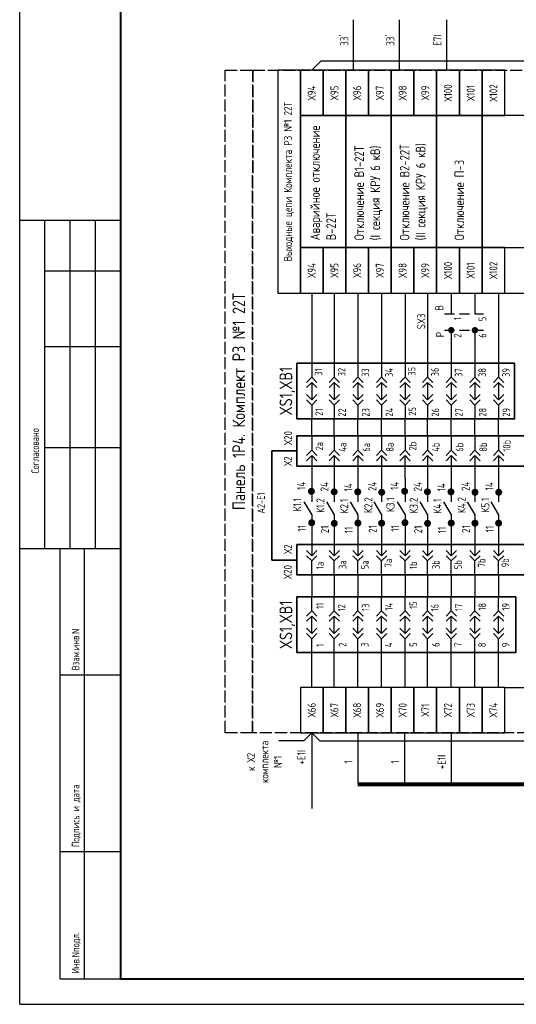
# Model space of a CAD drawing. Header units: millimetres. Extents: x 616 to 6446, y 2590 to 5711.
# Tile 8 of 50: x 2354 to 2453, y 3305 to 3500. Entities that reach past the tile are written whole.
import ezdxf
from ezdxf.enums import TextEntityAlignment as Align

# ---------------------------------------------------------------- set-up
doc = ezdxf.new("R2010")
doc.units = ezdxf.units.MM
doc.linetypes.add('ACAD_ISO02W100', pattern=[15, 12, -3])
doc.linetypes.add('JIS_02_2.0', pattern=[3, 2, -1])
doc.styles.add('SIMPLEX', font='GOST.ttf', dxfattribs={"height": 5})

msp = doc.modelspace()

# ---------------------------------------------------------------- hatches: boundary and pattern name
for points in [[(2412.27, 3407.62, 1), (2412.27, 3406.23, 1)], [(2416.78, 3407.52, 1), (2416.78, 3406.13, 1)], [(2421.45, 3407.52, 1), (2421.45, 3406.12, 1)], [(2426.21, 3407.43, 1), (2426.21, 3406.04, 1)], [(2430.75, 3407.62, 1), (2430.75, 3406.23, 1)], [(2435.26, 3407.52, 1), (2435.26, 3406.13, 1)], [(2439.93, 3407.52, 1), (2439.93, 3406.12, 1)], [(2444.69, 3407.43, 1), (2444.69, 3406.04, 1)], [(2449.39, 3407.43, 1), (2449.39, 3406.04, 1)], [(2412.33, 3401.41, 1), (2412.33, 3400.01, 1)], [(2416.81, 3401.28, 1), (2416.81, 3399.89, 1)], [(2421.49, 3401.34, 1), (2421.49, 3399.94, 1)], [(2426.19, 3401.32, 1), (2426.19, 3399.92, 1)], [(2430.81, 3401.41, 1), (2430.81, 3400.01, 1)], [(2435.29, 3401.28, 1), (2435.29, 3399.89, 1)], [(2439.98, 3401.34, 1), (2439.98, 3399.94, 1)], [(2444.68, 3401.32, 1), (2444.68, 3399.92, 1)], [(2449.37, 3401.32, 1), (2449.37, 3399.92, 1)]]:
    msp.add_hatch(color=256).paths.add_polyline_path(points)

# ---------------------------------------------------------------- linework, layer by layer
for p, q in [((2354.47, 3305.35), (2354.47, 3602.4)), ((2354.47, 3305.35), (2354.47, 3602.4)), ((2412.34, 3490.31), (2414.22, 3492.19)), ((2414.22, 3492.19), (2516.28, 3492.19)), ((2374.47, 3460.58), (2354.47, 3460.58)), ((2359.47, 3395.58), (2359.47, 3460.58)), ((2364.47, 3395.58), (2364.47, 3460.58)), ((2369.47, 3395.58), (2369.47, 3460.58)), ((2359.47, 3450.58), (2374.47, 3450.58)), ((2412.34, 3446.19), (2412.34, 3431.24)), ((2416.81, 3446.19), (2416.81, 3431.24)), ((2421.5, 3446.19), (2421.5, 3431.24)), ((2426.19, 3446.19), (2426.19, 3431.24)), ((2430.83, 3446.19), (2430.83, 3431.24)), ((2435.29, 3446.19), (2435.29, 3431.24)), ((2439.99, 3446.19), (2439.99, 3442.1)), ((2444.67, 3446.19), (2444.67, 3442.1)), ((2449.36, 3446.19), (2449.36, 3431.24)), ((2450.59, 3446.18), (2458.25, 3446.18)), ((2439.99, 3438.82), (2439.99, 3431.24)), ((2444.67, 3438.82), (2444.67, 3431.24)), ((2359.47, 3435.58), (2374.47, 3435.58)), ((2412.34, 3432.27), (2412.34, 3429.51)), ((2416.81, 3432.27), (2416.81, 3429.51)), ((2421.5, 3432.27), (2421.5, 3429.51)), ((2426.19, 3432.27), (2426.19, 3429.51)), ((2430.83, 3432.27), (2430.83, 3429.52)), ((2435.29, 3432.27), (2435.29, 3429.52)), ((2439.99, 3432.27), (2439.99, 3429.52)), ((2444.67, 3432.27), (2444.67, 3429.52)), ((2449.36, 3432.27), (2449.36, 3429.51)), ((2412.34, 3428.48), (2412.34, 3425.04)), ((2416.81, 3428.48), (2416.81, 3425.04)), ((2421.5, 3428.48), (2421.5, 3425.04)), ((2426.19, 3428.48), (2426.19, 3425.04)), ((2430.83, 3428.48), (2430.83, 3425.04)), ((2435.29, 3428.48), (2435.29, 3425.04)), ((2439.99, 3428.48), (2439.99, 3425.04)), ((2444.67, 3428.48), (2444.67, 3425.04)), ((2449.36, 3428.48), (2449.36, 3425.04)), ((2412.34, 3424.01), (2412.34, 3421.25)), ((2416.81, 3424.01), (2416.81, 3421.25)), ((2421.5, 3424.01), (2421.5, 3421.25)), ((2426.19, 3424.01), (2426.19, 3421.25)), ((2430.83, 3424.01), (2430.83, 3421.25)), ((2435.29, 3424.01), (2435.29, 3421.25)), ((2439.99, 3424.01), (2439.99, 3421.25)), ((2444.67, 3424.01), (2444.67, 3421.25)), ((2449.36, 3424.01), (2449.36, 3421.25)), ((2412.34, 3417.81), (2412.34, 3421.25)), ((2416.81, 3417.81), (2416.81, 3421.25)), ((2421.5, 3417.81), (2421.5, 3421.25)), ((2426.19, 3417.81), (2426.19, 3421.25)), ((2430.83, 3417.81), (2430.83, 3421.25)), ((2435.29, 3417.81), (2435.29, 3421.25)), ((2439.99, 3417.81), (2439.99, 3421.25)), ((2444.67, 3417.81), (2444.67, 3421.25)), ((2449.36, 3417.81), (2449.36, 3421.25)), ((2412.34, 3417.81), (2412.34, 3415.06)), ((2416.81, 3417.81), (2416.81, 3415.06)), ((2421.5, 3417.81), (2421.5, 3415.06)), ((2426.19, 3417.81), (2426.19, 3415.06)), ((2430.83, 3417.81), (2430.83, 3415.06)), ((2435.29, 3417.81), (2435.29, 3415.06)), ((2439.99, 3417.81), (2439.99, 3415.06)), ((2444.67, 3417.81), (2444.67, 3415.06)), ((2449.36, 3417.81), (2449.36, 3415.06)), ((2359.47, 3415.58), (2374.47, 3415.58)), ((2412.34, 3414.02), (2412.34, 3404.82)), ((2416.81, 3414.02), (2416.81, 3404.82)), ((2421.5, 3414.02), (2421.5, 3404.82)), ((2426.17, 3414.01), (2426.19, 3404.82)), ((2430.82, 3414.02), (2430.83, 3404.82)), ((2435.29, 3414.02), (2435.29, 3404.82)), ((2439.99, 3414.02), (2439.99, 3404.82)), ((2444.65, 3414.01), (2444.67, 3404.82)), ((2449.35, 3414.01), (2449.36, 3404.82)), ((2410.79, 3404.82), (2412.34, 3402.24)), ((2415.26, 3404.82), (2416.81, 3402.24)), ((2419.95, 3404.82), (2421.5, 3402.24)), ((2424.64, 3404.82), (2426.19, 3402.24)), ((2429.28, 3404.82), (2430.83, 3402.24)), ((2433.74, 3404.82), (2435.29, 3402.24)), ((2438.44, 3404.82), (2439.99, 3402.24)), ((2443.12, 3404.82), (2444.67, 3402.24)), ((2447.81, 3404.82), (2449.36, 3402.24)), ((2412.34, 3402.24), (2412.34, 3394.16)), ((2416.81, 3402.24), (2416.81, 3394.16)), ((2421.5, 3402.24), (2421.5, 3394.16)), ((2426.19, 3402.24), (2426.19, 3394.16)), ((2430.83, 3402.24), (2430.83, 3394.16)), ((2435.29, 3402.24), (2435.29, 3394.16)), ((2439.99, 3402.24), (2439.99, 3394.16)), ((2444.67, 3402.24), (2444.67, 3394.16)), ((2449.36, 3402.24), (2449.36, 3394.16)), ((2354.47, 3395.58), (2374.47, 3395.58)), ((2362.47, 3310.4), (2362.47, 3395.58)), ((2367.34, 3310.4), (2367.34, 3395.58)), ((2412.34, 3390.37), (2412.34, 3393.13)), ((2416.81, 3390.37), (2416.81, 3393.13)), ((2421.5, 3390.37), (2421.5, 3393.13)), ((2426.19, 3390.37), (2426.19, 3393.13)), ((2430.83, 3390.37), (2430.83, 3393.13)), ((2435.29, 3390.37), (2435.29, 3393.13)), ((2439.99, 3390.37), (2439.99, 3393.13)), ((2444.67, 3390.37), (2444.67, 3393.13)), ((2449.36, 3390.37), (2449.36, 3393.13)), ((2412.34, 3390.37), (2412.34, 3386)), ((2416.81, 3390.37), (2416.81, 3386)), ((2421.5, 3390.37), (2421.5, 3386)), ((2426.19, 3390.37), (2426.19, 3386)), ((2430.83, 3390.37), (2430.83, 3386)), ((2435.29, 3390.37), (2435.29, 3386)), ((2439.99, 3390.37), (2439.99, 3386)), ((2444.67, 3390.37), (2444.67, 3386)), ((2449.36, 3390.37), (2449.36, 3386)), ((2412.34, 3383.25), (2412.34, 3386)), ((2416.81, 3383.25), (2416.81, 3386)), ((2421.5, 3383.25), (2421.5, 3386)), ((2426.19, 3383.25), (2426.19, 3386)), ((2430.83, 3383.25), (2430.83, 3386)), ((2435.29, 3383.25), (2435.29, 3386)), ((2439.99, 3383.25), (2439.99, 3386)), ((2444.67, 3383.25), (2444.67, 3386)), ((2449.36, 3383.25), (2449.36, 3386)), ((2412.34, 3378.77), (2412.34, 3382.21)), ((2416.81, 3378.77), (2416.81, 3382.21)), ((2421.5, 3378.77), (2421.5, 3382.21)), ((2426.19, 3378.77), (2426.19, 3382.21)), ((2430.83, 3378.77), (2430.83, 3382.21)), ((2435.29, 3378.77), (2435.29, 3382.21)), ((2439.99, 3378.77), (2439.99, 3382.21)), ((2444.67, 3378.77), (2444.67, 3382.21)), ((2449.36, 3378.77), (2449.36, 3382.21)), ((2412.34, 3374.98), (2412.34, 3377.74)), ((2416.81, 3374.98), (2416.81, 3377.74)), ((2421.5, 3374.98), (2421.5, 3377.74)), ((2426.19, 3374.98), (2426.19, 3377.74)), ((2430.83, 3374.98), (2430.83, 3377.74)), ((2435.29, 3374.98), (2435.29, 3377.74)), ((2439.99, 3374.98), (2439.99, 3377.74)), ((2444.67, 3374.98), (2444.67, 3377.74)), ((2449.36, 3374.98), (2449.36, 3377.74)), ((2412.34, 3368.11), (2412.34, 3374.98)), ((2416.81, 3368.11), (2416.81, 3374.98)), ((2421.5, 3368.11), (2421.5, 3374.98)), ((2426.19, 3368.11), (2426.19, 3374.98)), ((2430.83, 3368.11), (2430.83, 3374.98)), ((2435.29, 3368.11), (2435.29, 3374.98)), ((2439.99, 3368.11), (2439.99, 3374.98)), ((2444.67, 3368.11), (2444.67, 3374.98)), ((2449.36, 3368.11), (2449.36, 3374.98)), ((2362.47, 3370.58), (2374.47, 3370.58)), ((2450.59, 3368.11), (2458.25, 3368.11)), ((2410.76, 3357.53), (2405.83, 3357.53)), ((2412.34, 3359.11), (2410.76, 3357.53)), ((2412.34, 3359.11), (2412.34, 3344.11)), ((2412.34, 3359.11), (2413.93, 3357.53)), ((2413.93, 3357.53), (2507.24, 3357.53)), ((2362.47, 3335.58), (2374.47, 3335.58)), ((2362.47, 3310.4), (2374.47, 3310.4)), ((2354.47, 3305.35), (2774.48, 3305.35))]:
    msp.add_line(p, q)
at = {"linetype": 'Continuous', "lineweight": 40}
msp.add_line((2374.47, 3597.4), (2374.47, 3310.4), dxfattribs=at)
at = {"color": 3}
for p, q in [((2420.64, 3490.31), (2420.64, 3500.31)), ((2429.75, 3490.31), (2429.75, 3500.31)), ((2439.09, 3490.31), (2439.09, 3500.31)), ((2421.5, 3359.11), (2421.5, 3349.11)), ((2430.73, 3359.11), (2430.73, 3349.11)), ((2439.99, 3359.11), (2439.99, 3349.11))]:
    msp.add_line(p, q, dxfattribs=at)
at = {"linetype": 'Continuous'}
for p, q in [((2374.47, 3451.41), (2374.47, 3431.41)), ((2374.47, 3411.41), (2374.47, 3391.41))]:
    msp.add_line(p, q, dxfattribs=at)
at = {"linetype": 'JIS_02_2.0'}
for p, q in [((2438.63, 3442.1), (2446.37, 3442.1)), ((2438.63, 3438.82), (2446.37, 3438.82))]:
    msp.add_line(p, q, dxfattribs=at)
at = {"lineweight": 35}
for p, q in [((2404.41, 3393.31), (2404.41, 3414.92)), ((2404.41, 3414.92), (2409.41, 3414.92)), ((2409.41, 3393.31), (2404.41, 3393.31))]:
    msp.add_line(p, q, dxfattribs=at)
at = {"color": 3, "lineweight": 80}
msp.add_line((2723.12, 3348.88), (2421.5, 3348.88), dxfattribs=at)
at = {"lineweight": 40}
msp.add_line((2374.47, 3310.4), (2769.56, 3310.4), dxfattribs=at)
at = {"color": 32, "linetype": 'ACAD_ISO02W100', "ltscale": 0.2, "true_color": 0xcd6928}
for points in [[(2395.17, 3359.11), (2395.17, 3359.11), (2395.17, 3490.31), (2400.64, 3490.31), (2400.61, 3359.11), (2395.17, 3359.11)], [(2551.45, 3359.11), (2400.61, 3359.11), (2400.64, 3490.31), (2565.63, 3490.31), (2565.6, 3359.11), (2551.45, 3359.11)]]:
    msp.add_lwpolyline(points, dxfattribs=at)
for points in [[(2410.09, 3446.19), (2410.09, 3490.31), (2405.59, 3490.31), (2405.59, 3446.19)], [(2414.59, 3481.31), (2414.59, 3490.31), (2410.09, 3490.31), (2410.09, 3481.31)], [(2419.09, 3481.31), (2419.09, 3490.31), (2414.59, 3490.31), (2414.59, 3481.31)], [(2423.59, 3481.31), (2423.59, 3490.31), (2419.09, 3490.31), (2419.09, 3481.31)], [(2428.09, 3481.31), (2428.09, 3490.31), (2423.59, 3490.31), (2423.59, 3481.31)], [(2432.59, 3481.31), (2432.59, 3490.31), (2428.09, 3490.31), (2428.09, 3481.31)], [(2437.09, 3481.31), (2437.09, 3490.31), (2432.59, 3490.31), (2432.59, 3481.31)], [(2441.59, 3481.31), (2441.59, 3490.31), (2437.09, 3490.31), (2437.09, 3481.31)], [(2446.09, 3481.31), (2446.09, 3490.31), (2441.59, 3490.31), (2441.59, 3481.31)], [(2450.59, 3481.31), (2450.59, 3490.31), (2446.09, 3490.31), (2446.09, 3481.31)], [(2419.09, 3455.18), (2419.09, 3481.31), (2410.09, 3481.31), (2410.09, 3455.18)], [(2428.09, 3455.19), (2428.09, 3481.31), (2419.09, 3481.31), (2419.09, 3455.19)], [(2437.09, 3455.19), (2437.09, 3481.31), (2428.09, 3481.31), (2428.09, 3455.19)], [(2446.09, 3455.19), (2446.09, 3481.31), (2437.09, 3481.31), (2437.09, 3455.19)], [(2462.75, 3455.18), (2462.75, 3481.31), (2446.09, 3481.31), (2446.09, 3455.18)], [(2414.59, 3446.18), (2414.59, 3455.18), (2410.09, 3455.18), (2410.09, 3446.18)], [(2419.09, 3446.18), (2419.09, 3455.18), (2414.59, 3455.18), (2414.59, 3446.18)], [(2423.59, 3446.18), (2423.59, 3455.18), (2419.09, 3455.18), (2419.09, 3446.18)], [(2428.09, 3446.18), (2428.09, 3455.18), (2423.59, 3455.18), (2423.59, 3446.18)], [(2432.59, 3446.18), (2432.59, 3455.18), (2428.09, 3455.18), (2428.09, 3446.18)], [(2437.09, 3446.18), (2437.09, 3455.18), (2432.59, 3455.18), (2432.59, 3446.18)], [(2441.59, 3446.18), (2441.59, 3455.18), (2437.09, 3455.18), (2437.09, 3446.18)], [(2446.09, 3446.18), (2446.09, 3455.18), (2441.59, 3455.18), (2441.59, 3446.18)], [(2450.59, 3446.18), (2450.59, 3455.18), (2446.09, 3455.18), (2446.09, 3446.18)], [(2414.59, 3359.11), (2414.59, 3368.11), (2410.09, 3368.11), (2410.09, 3359.11)], [(2419.09, 3359.11), (2419.09, 3368.11), (2414.59, 3368.11), (2414.59, 3359.11)], [(2423.59, 3359.11), (2423.59, 3368.11), (2419.09, 3368.11), (2419.09, 3359.11)], [(2428.09, 3359.11), (2428.09, 3368.11), (2423.59, 3368.11), (2423.59, 3359.11)], [(2432.59, 3359.11), (2432.59, 3368.11), (2428.09, 3368.11), (2428.09, 3359.11)], [(2437.09, 3359.11), (2437.09, 3368.11), (2432.59, 3368.11), (2432.59, 3359.11)], [(2441.59, 3359.11), (2441.59, 3368.11), (2437.09, 3368.11), (2437.09, 3359.11)], [(2446.09, 3359.11), (2446.09, 3368.11), (2441.59, 3368.11), (2441.59, 3359.11)], [(2450.59, 3359.11), (2450.59, 3368.11), (2446.09, 3368.11), (2446.09, 3359.11)]]:
    msp.add_lwpolyline(points, close=True)
at = {"const_width": 0.5}
for points in [[(2439.99, 3438.46, 1), (2439.99, 3439.21, 1)], [(2444.67, 3438.45, 1), (2444.67, 3439.2, 1)]]:
    msp.add_lwpolyline(points, format="xyb", close=True, dxfattribs=at)
at = {"lineweight": 35}
for points in [[(2452.53, 3432.27), (2452.53, 3421.25), (2409.41, 3421.25), (2409.41, 3432.27)], [(2482.06, 3417.92), (2482.06, 3411.9), (2409.41, 3411.9), (2409.41, 3417.92)], [(2482.06, 3396.39), (2482.06, 3390.37), (2409.41, 3390.37), (2409.41, 3396.39)], [(2452.75, 3374.98), (2452.75, 3386), (2409.41, 3386), (2409.41, 3374.98)]]:
    msp.add_lwpolyline(points, close=True, dxfattribs=at)
for points in [[(2411.31, 3428.48), (2412.34, 3429.51), (2413.38, 3428.48)], [(2415.78, 3428.48), (2416.81, 3429.51), (2417.84, 3428.48)], [(2420.47, 3428.48), (2421.5, 3429.51), (2422.54, 3428.48)], [(2425.15, 3428.48), (2426.19, 3429.51), (2427.22, 3428.48)], [(2429.79, 3428.48), (2430.83, 3429.52), (2431.86, 3428.48)], [(2434.26, 3428.48), (2435.29, 3429.52), (2436.33, 3428.48)], [(2438.95, 3428.48), (2439.99, 3429.52), (2441.02, 3428.48)], [(2443.64, 3428.48), (2444.67, 3429.52), (2445.7, 3428.48)], [(2448.33, 3428.48), (2449.36, 3429.51), (2450.39, 3428.48)], [(2411.31, 3427.45), (2412.34, 3428.48), (2413.38, 3427.45)], [(2415.78, 3427.45), (2416.81, 3428.48), (2417.84, 3427.45)], [(2420.47, 3427.45), (2421.5, 3428.48), (2422.54, 3427.45)], [(2425.15, 3427.45), (2426.19, 3428.48), (2427.22, 3427.45)], [(2429.79, 3427.45), (2430.83, 3428.48), (2431.86, 3427.45)], [(2434.26, 3427.45), (2435.29, 3428.48), (2436.33, 3427.45)], [(2438.95, 3427.45), (2439.99, 3428.48), (2441.02, 3427.45)], [(2443.64, 3427.45), (2444.67, 3428.48), (2445.7, 3427.45)], [(2448.33, 3427.45), (2449.36, 3428.48), (2450.39, 3427.45)], [(2411.31, 3426.07), (2412.34, 3425.04), (2413.38, 3426.07)], [(2415.78, 3426.07), (2416.81, 3425.04), (2417.84, 3426.07)], [(2420.47, 3426.07), (2421.5, 3425.04), (2422.54, 3426.07)], [(2425.15, 3426.07), (2426.19, 3425.04), (2427.22, 3426.07)], [(2429.79, 3426.07), (2430.83, 3425.04), (2431.86, 3426.07)], [(2434.26, 3426.07), (2435.29, 3425.04), (2436.33, 3426.07)], [(2438.95, 3426.07), (2439.99, 3425.04), (2441.02, 3426.07)], [(2443.64, 3426.07), (2444.67, 3425.04), (2445.7, 3426.07)], [(2448.33, 3426.07), (2449.36, 3425.04), (2450.39, 3426.07)], [(2411.31, 3425.04), (2412.34, 3424.01), (2413.38, 3425.04)], [(2415.78, 3425.04), (2416.81, 3424.01), (2417.84, 3425.04)], [(2420.47, 3425.04), (2421.5, 3424.01), (2422.54, 3425.04)], [(2425.15, 3425.04), (2426.19, 3424.01), (2427.22, 3425.04)], [(2429.79, 3425.04), (2430.83, 3424.01), (2431.86, 3425.04)], [(2434.26, 3425.04), (2435.29, 3424.01), (2436.33, 3425.04)], [(2438.95, 3425.04), (2439.99, 3424.01), (2441.02, 3425.04)], [(2443.64, 3425.04), (2444.67, 3424.01), (2445.7, 3425.04)], [(2448.33, 3425.04), (2449.36, 3424.01), (2450.39, 3425.04)], [(2411.31, 3414.02), (2412.34, 3415.06), (2413.38, 3414.02)], [(2411.31, 3412.99), (2412.34, 3414.02), (2413.38, 3412.99)], [(2415.78, 3414.02), (2416.81, 3415.06), (2417.84, 3414.02)], [(2415.78, 3412.99), (2416.81, 3414.02), (2417.84, 3412.99)], [(2420.47, 3414.02), (2421.5, 3415.06), (2422.54, 3414.02)], [(2420.47, 3412.99), (2421.5, 3414.02), (2422.54, 3412.99)], [(2425.15, 3414.02), (2426.19, 3415.06), (2427.22, 3414.02)], [(2425.15, 3412.99), (2426.19, 3414.02), (2427.22, 3412.99)], [(2429.79, 3414.02), (2430.83, 3415.06), (2431.86, 3414.02)], [(2429.79, 3412.99), (2430.83, 3414.02), (2431.86, 3412.99)], [(2434.26, 3414.02), (2435.29, 3415.06), (2436.33, 3414.02)], [(2434.26, 3412.99), (2435.29, 3414.02), (2436.33, 3412.99)], [(2438.95, 3414.02), (2439.99, 3415.06), (2441.02, 3414.02)], [(2438.95, 3412.99), (2439.99, 3414.02), (2441.02, 3412.99)], [(2443.64, 3414.02), (2444.67, 3415.06), (2445.7, 3414.02)], [(2443.64, 3412.99), (2444.67, 3414.02), (2445.7, 3412.99)], [(2448.33, 3414.02), (2449.36, 3415.06), (2450.39, 3414.02)], [(2448.33, 3412.99), (2449.36, 3414.02), (2450.39, 3412.99)], [(2411.31, 3395.19), (2412.34, 3394.16), (2413.38, 3395.19)], [(2415.78, 3395.19), (2416.81, 3394.16), (2417.84, 3395.19)], [(2420.47, 3395.19), (2421.5, 3394.16), (2422.54, 3395.19)], [(2425.15, 3395.19), (2426.19, 3394.16), (2427.22, 3395.19)], [(2429.79, 3395.19), (2430.83, 3394.16), (2431.86, 3395.19)], [(2434.26, 3395.19), (2435.29, 3394.16), (2436.33, 3395.19)], [(2438.95, 3395.19), (2439.99, 3394.16), (2441.02, 3395.19)], [(2443.64, 3395.19), (2444.67, 3394.16), (2445.7, 3395.19)], [(2448.33, 3395.19), (2449.36, 3394.16), (2450.39, 3395.19)], [(2411.31, 3394.16), (2412.34, 3393.13), (2413.38, 3394.16)], [(2415.78, 3394.16), (2416.81, 3393.13), (2417.84, 3394.16)], [(2420.47, 3394.16), (2421.5, 3393.13), (2422.54, 3394.16)], [(2425.15, 3394.16), (2426.19, 3393.13), (2427.22, 3394.16)], [(2429.79, 3394.16), (2430.83, 3393.13), (2431.86, 3394.16)], [(2434.26, 3394.16), (2435.29, 3393.13), (2436.33, 3394.16)], [(2438.95, 3394.16), (2439.99, 3393.13), (2441.02, 3394.16)], [(2443.64, 3394.16), (2444.67, 3393.13), (2445.7, 3394.16)], [(2448.33, 3394.16), (2449.36, 3393.13), (2450.39, 3394.16)], [(2411.31, 3382.21), (2412.34, 3383.25), (2413.38, 3382.21)], [(2415.78, 3382.21), (2416.81, 3383.25), (2417.84, 3382.21)], [(2420.47, 3382.21), (2421.5, 3383.25), (2422.54, 3382.21)], [(2425.15, 3382.21), (2426.19, 3383.25), (2427.22, 3382.21)], [(2429.79, 3382.21), (2430.83, 3383.25), (2431.86, 3382.21)], [(2434.26, 3382.21), (2435.29, 3383.25), (2436.33, 3382.21)], [(2438.95, 3382.21), (2439.99, 3383.25), (2441.02, 3382.21)], [(2443.64, 3382.21), (2444.67, 3383.25), (2445.7, 3382.21)], [(2448.33, 3382.21), (2449.36, 3383.25), (2450.39, 3382.21)], [(2411.31, 3381.18), (2412.34, 3382.21), (2413.38, 3381.18)], [(2415.78, 3381.18), (2416.81, 3382.21), (2417.84, 3381.18)], [(2420.47, 3381.18), (2421.5, 3382.21), (2422.54, 3381.18)], [(2425.15, 3381.18), (2426.19, 3382.21), (2427.22, 3381.18)], [(2429.79, 3381.18), (2430.83, 3382.21), (2431.86, 3381.18)], [(2434.26, 3381.18), (2435.29, 3382.21), (2436.33, 3381.18)], [(2438.95, 3381.18), (2439.99, 3382.21), (2441.02, 3381.18)], [(2443.64, 3381.18), (2444.67, 3382.21), (2445.7, 3381.18)], [(2448.33, 3381.18), (2449.36, 3382.21), (2450.39, 3381.18)], [(2411.31, 3379.8), (2412.34, 3378.77), (2413.38, 3379.8)], [(2411.31, 3378.77), (2412.34, 3377.74), (2413.38, 3378.77)], [(2415.78, 3379.8), (2416.81, 3378.77), (2417.84, 3379.8)], [(2415.78, 3378.77), (2416.81, 3377.74), (2417.84, 3378.77)], [(2420.47, 3379.8), (2421.5, 3378.77), (2422.54, 3379.8)], [(2420.47, 3378.77), (2421.5, 3377.74), (2422.54, 3378.77)], [(2425.15, 3379.8), (2426.19, 3378.77), (2427.22, 3379.8)], [(2425.15, 3378.77), (2426.19, 3377.74), (2427.22, 3378.77)], [(2429.79, 3379.8), (2430.83, 3378.77), (2431.86, 3379.8)], [(2429.79, 3378.77), (2430.83, 3377.74), (2431.86, 3378.77)], [(2434.26, 3379.8), (2435.29, 3378.77), (2436.33, 3379.8)], [(2434.26, 3378.77), (2435.29, 3377.74), (2436.33, 3378.77)], [(2438.95, 3379.8), (2439.99, 3378.77), (2441.02, 3379.8)], [(2438.95, 3378.77), (2439.99, 3377.74), (2441.02, 3378.77)], [(2443.64, 3379.8), (2444.67, 3378.77), (2445.7, 3379.8)], [(2443.64, 3378.77), (2444.67, 3377.74), (2445.7, 3378.77)], [(2448.33, 3379.8), (2449.36, 3378.77), (2450.39, 3379.8)], [(2448.33, 3378.77), (2449.36, 3377.74), (2450.39, 3378.77)]]:
    msp.add_lwpolyline(points)

# ---------------------------------------------------------------- texts
at = {"style": 'SIMPLEX'}
for s, p in [('31', (2414.42, 3429.82)), ('32', (2419.02, 3429.7)), ('33', (2423.71, 3429.57)), ('34', (2428.39, 3429.57)), ('35', (2432.9, 3429.82)), ('36', (2437.5, 3429.7)), ('37', (2442.19, 3429.57)), ('38', (2446.88, 3429.57)), ('39', (2451.57, 3429.57)), ('21', (2414.55, 3421.89)), ('22', (2419.1, 3421.71)), ('23', (2423.79, 3421.71)), ('24', (2428.47, 3421.71)), ('25', (2433.03, 3421.89)), ('26', (2437.58, 3421.71)), ('27', (2442.27, 3421.71)), ('28', (2446.96, 3421.71)), ('29', (2451.65, 3421.71)), ('10b', (2451.74, 3414.77)), ('2а', (2414.59, 3415.01)), ('4а', (2419.19, 3414.77)), ('6а', (2423.88, 3414.77)), ('8а', (2428.57, 3414.77)), ('2b', (2433.08, 3415.01)), ('4b', (2437.67, 3414.77)), ('6b', (2442.37, 3414.77)), ('8b', (2447.05, 3414.77)), ('1а', (2414.72, 3391.53)), ('3а', (2419.19, 3391.53)), ('5а', (2423.6, 3391.51)), ('7а', (2428.26, 3391.88)), ('1b', (2433.21, 3391.53)), ('3b', (2437.67, 3391.53)), ('5b', (2442.08, 3391.51)), ('7b', (2446.74, 3391.88)), ('9b', (2451.43, 3391.88)), ('11', (2414.72, 3383.64)), ('12', (2418.99, 3383.14)), ('13', (2423.76, 3383.22)), ('14', (2428.38, 3383.29)), ('15', (2433.21, 3383.64)), ('16', (2437.47, 3383.14)), ('17', (2442.24, 3383.22)), ('18', (2446.86, 3383.29)), ('19', (2451.55, 3383.29)), ('1', (2414.72, 3376.14)), ('2', (2419.19, 3376.14)), ('3', (2423.6, 3376.12)), ('4', (2428.34, 3376.06)), ('5', (2433.21, 3376.14)), ('6', (2437.67, 3376.14)), ('7', (2442.08, 3376.12)), ('8', (2446.83, 3376.06)), ('9', (2451.52, 3376.06))]:
    msp.add_text(s, height=1.5, rotation=90, dxfattribs=at).set_placement(p)
at = {"linetype": 'Continuous', "style": 'SIMPLEX'}
for s, p in [('Согласовано', (2358.3, 3410.46)), ('Взам.инв.N', (2366.3, 3371.46)), ('Подпись и дата', (2366.3, 3336.46)), ('Инв.Nподл.', (2366.3, 3311.46))]:
    msp.add_text(s, height=1.5, rotation=90, dxfattribs=at).set_placement(p)
at = {"lineweight": 50, "style": 'SIMPLEX'}
msp.add_text('A2-E1', height=1.5, rotation=90, dxfattribs=at).set_placement((2403.06, 3404.61), align=Align.CENTER)
at = {"color": 7, "char_height": 1.6, "attachment_point": 5, "rotation": 90, "style": 'SIMPLEX'}
for s, insert, width in [("{\\C256;33'}", (2418.8, 3496.25), 8.118), ("{\\C256;33'}", (2427.91, 3496.25), 8.118), ('{\\C256;E7I}', (2437.25, 3496.25), 8.118), ('Выходные цепи Комплекта РЗ №1 22Т', (2407.84, 3468.25), 44.1252), ('Х100', (2439.34, 3485.81), 9), ('Х101', (2443.84, 3485.81), 9), ('Х102', (2448.34, 3485.81), 9), ('Х94', (2412.34, 3485.81), 9), ('Х95', (2416.84, 3485.81), 9), ('Х96', (2421.34, 3485.81), 9), ('Х97', (2425.84, 3485.81), 9), ('Х98', (2430.34, 3485.81), 9), ('Х99', (2434.84, 3485.81), 9), ('Х100', (2439.34, 3450.68), 9), ('Х101', (2443.84, 3450.68), 9), ('Х102', (2448.34, 3450.68), 9), ('Х94', (2412.34, 3450.68), 9), ('Х95', (2416.84, 3450.68), 9), ('Х96', (2421.34, 3450.68), 9), ('Х97', (2425.84, 3450.68), 9), ('Х98', (2430.34, 3450.68), 9), ('Х99', (2434.84, 3450.68), 9), ('Х20', (2407.65, 3417.48), 5.1651), ('Х2', (2407.62, 3412.9), 3.5036), ('14', (2410.27, 3408.01), 5.1651), ('24', (2414.86, 3407.83), 5.1651), ('14', (2419.57, 3407.7), 5.1651), ('24', (2424.34, 3407.92), 5.1651), ('14', (2428.75, 3408.01), 5.1651), ('24', (2433.34, 3407.83), 5.1651), ('14', (2438.05, 3407.71), 5.1651), ('24', (2442.83, 3407.92), 5.1651), ('14', (2447.52, 3407.92), 5.1651), ('К1.1', (2409.47, 3404.28), 5.1651), ('К1.2', (2414.06, 3404.1), 5.1651), ('К2.1', (2418.77, 3403.98), 5.1651), ('К2.2', (2423.55, 3404.19), 5.1651), ('К3.1', (2427.95, 3404.28), 5.1651), ('К3.2', (2432.54, 3404.1), 5.1651), ('К4.1', (2437.25, 3403.98), 5.1651), ('К4.2', (2442.03, 3404.19), 5.1651), ('К5.1', (2446.72, 3404.19), 5.1651), ('11', (2410.35, 3399.56), 5.1651), ('21', (2414.94, 3399.38), 5.1651), ('11', (2419.65, 3399.25), 5.1651), ('21', (2424.43, 3399.46), 5.1651), ('11', (2428.84, 3399.56), 5.1651), ('21', (2433.43, 3399.38), 5.1651), ('11', (2438.14, 3399.25), 5.1651), ('21', (2442.91, 3399.46), 5.1651), ('11', (2447.61, 3399.46), 5.1651), ('Х2', (2407.62, 3395.48), 3.5036), ('Х20', (2407.59, 3390.96), 5.1651), ('Х66', (2412.34, 3363.61), 9), ('Х67', (2416.84, 3363.61), 9), ('Х68', (2421.34, 3363.61), 9), ('Х69', (2425.84, 3363.61), 9), ('Х70', (2430.34, 3363.61), 9), ('Х71', (2434.84, 3363.61), 9), ('Х72', (2439.34, 3363.61), 9), ('Х73', (2443.84, 3363.61), 9), ('Х74', (2448.34, 3363.61), 9), ('{\\C256;к Х2 комплекта №1}', (2402.97, 3353.35), 9.6906), ('{\\C256;+E1I}', (2410.28, 3354.26), 9.6906), ('{\\C256;1}', (2419.6, 3353.32), 8.4165), ('{\\C256;1}', (2428.83, 3353.32), 8.4165), ('{\\C256;+E1I}', (2438.09, 3353.32), 8.4165)]:
    msp.add_mtext(s, dxfattribs=dict(at, insert=insert, width=width))
at = {"rotation": 90, "style": 'SIMPLEX'}
for s, insert, char_height, width, attachment_point in [('Отключение В2-22Т \\P(II секция КРУ 6 кВ)', (2432.59, 3456.62), 1.9, 24.6929, 4), ('Аварийное отключение В-22Т', (2414.59, 3456.62), 1.9, 24.6928, 4), ('Отключение В1-22Т \\P(I секция КРУ 6 кВ)', (2423.59, 3456.62), 1.9, 24.6928, 4), ('Отключение П-3', (2441.59, 3456.62), 1.9, 24.6929, 4), ('Панель 1Р4. Комплект РЗ №1 22Т', (2397.89, 3424.71), 2.5, 131.1995, 5), ('В', (2437.61, 3443.24), 1.6, 9, 5), ('SX3', (2434.04, 3440.57), 1.6, 5.202, 5), ('1', (2441.24, 3441.44), 1.5, 5.832, 6), ('5', (2446.18, 3441.48), 1.5, 5.832, 6), ('Р', (2437.75, 3437.96), 1.6, 3.4878, 5), ('2', (2441.24, 3438.16), 1.5, 5.832, 6), ('6', (2446.18, 3438.21), 1.5, 5.832, 6)]:
    msp.add_mtext(s, dxfattribs=dict(at, insert=insert, char_height=char_height, width=width, attachment_point=attachment_point))
at = {"lineweight": 50, "char_height": 2.5, "width": 12.5578, "attachment_point": 5, "rotation": 90, "style": 'SIMPLEX'}
for insert in [(2407.51, 3426.76), (2407.51, 3380.49)]:
    msp.add_mtext('XS1,XB1', dxfattribs=dict(at, insert=insert))

doc.saveas('drawing.dxf')
